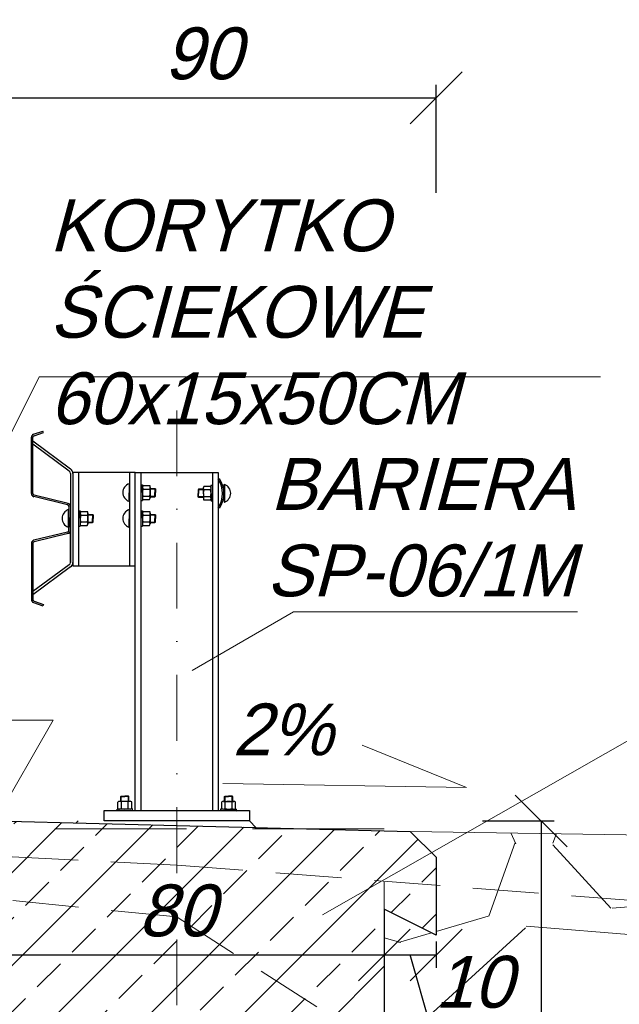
# Model space of a CAD drawing. Header units: millimetres. Extents: x -8866 to 77461, y -114325 to -28406.
# Tile 33 of 37: x 34979 to 35095, y -59873 to -59683. Entities that reach past the tile are written whole.
import ezdxf

# ---------------------------------------------------------------- set-up
doc = ezdxf.new("R2010")
doc.units = ezdxf.units.MM
doc.linetypes.add('DASHDOT', pattern=[25.4, 12.7, -6.35, 0, -6.35])
doc.linetypes.add('DASHED', pattern=[19.05, 12.7, -6.35])
for name, color, linetype, lineweight in [('2', 5, 'Continuous', 35), ('5', 3, 'Continuous', 13), ('6', 2, 'Continuous', 25), ('7', 4, 'DASHDOT', 13), ('8', 1, 'Continuous', 13)]:
    doc.layers.add(name, color=color, linetype=linetype, lineweight=lineweight)
doc.styles.get("Standard").update_dxf_attribs({"font": 'IC-isocp.shx', "oblique": 15})
doc.dimstyles.new('ISO-25', dxfattribs={"dimscale": 2, "dimtxt": 2.5, "dimasz": 2.5, "dimexe": 1.25, "dimexo": 0.625, "dimtad": 1, "dimtxsty": 'Standard', "dimblk": 'OBLIQUE', "dimcen": 2.5, "dimadec": 0, "dimazin": 0, "dimtfac": 1, "dimtmove": 0, "dimatfit": 3, "dimldrblk": 'OBLIQUE', "dimfxl": 1, "dimarcsym": 0})

# ---------------------------------------------------------------- blocks, each defined once
blk = doc.blocks.new('_Oblique')
at = {"color": 0, "linetype": 'ByBlock', "lineweight": -2}
blk.add_line((-0.5, -0.5), (0.5, 0.5), dxfattribs=at)
blk = doc.blocks.new('*D2687')
at = {"layer": '5', "color": 0, "lineweight": -2}
for p, q in [((34969.64, -59860.42), (34969.64, -59865.71)), ((34969.64, -59863.21), (35049.64, -59863.21)), ((35049.64, -59864.46), (35049.64, -59865.71))]:
    blk.add_line(p, q, dxfattribs=at)
at = {"layer": 'Defpoints', "color": 0}
for p in [(34969.64, -59859.17), (35049.64, -59863.21), (35049.64, -59863.21)]:
    blk.add_point(p, dxfattribs=at)
at = {"layer": '5', "color": 0, "lineweight": -2, "xscale": 10, "yscale": 10, "zscale": 10, "rotation": 180}
blk.add_blockref('_Oblique', (34969.64, -59863.21), dxfattribs=at)
at = {"layer": '5', "color": 0, "lineweight": -2, "xscale": 10, "yscale": 10, "zscale": 10}
blk.add_blockref('_Oblique', (35049.64, -59863.21), dxfattribs=at)
at = {"layer": '5', "color": 0, "insert": (35009.64, -59854.7), "char_height": 10, "attachment_point": 5}
blk.add_mtext('80', dxfattribs=at)
blk = doc.blocks.new('*D2688')
at = {"layer": '5', "color": 0, "lineweight": -2}
for p, q in [((35059.64, -59860.63), (35059.64, -59865.71)), ((35049.64, -59863.21), (35059.64, -59863.21)), ((35049.64, -59864.46), (35049.64, -59865.71)), ((35058.54, -59876.97), (35054.64, -59863.21)), ((35075.17, -59876.97), (35058.54, -59876.97))]:
    blk.add_line(p, q, dxfattribs=at)
at = {"layer": 'Defpoints', "color": 0}
for p in [(35059.64, -59859.38), (35049.64, -59863.21), (35059.64, -59863.21)]:
    blk.add_point(p, dxfattribs=at)
at = {"layer": '5', "color": 0, "lineweight": -2, "xscale": 10, "yscale": 10, "zscale": 10, "rotation": 180}
blk.add_blockref('_Oblique', (35049.64, -59863.21), dxfattribs=at)
at = {"layer": '5', "color": 0, "lineweight": -2, "xscale": 10, "yscale": 10, "zscale": 10}
blk.add_blockref('_Oblique', (35059.64, -59863.21), dxfattribs=at)
at = {"layer": '5', "color": 0, "insert": (35066.85, -59868.46), "char_height": 10, "attachment_point": 5}
blk.add_mtext('10', dxfattribs=at)
blk = doc.blocks.new('*D2689')
at = {"layer": '5', "color": 0, "lineweight": -2}
for p, q in [((35068.59, -59837.38), (35082.35, -59837.38)), ((35079.85, -59837.38), (35079.85, -59987.38)), ((35065.99, -59987.38), (35082.35, -59987.38))]:
    blk.add_line(p, q, dxfattribs=at)
at = {"layer": 'Defpoints', "color": 0}
for p in [(35067.34, -59837.38), (35064.74, -59987.38), (35079.85, -59987.38)]:
    blk.add_point(p, dxfattribs=at)
at = {"layer": '5', "color": 0, "lineweight": -2, "xscale": 10, "yscale": 10, "zscale": 10}
for p, rotation in [((35079.85, -59837.38), 90), ((35079.85, -59987.38), 270)]:
    blk.add_blockref('_Oblique', p, dxfattribs=dict(at, rotation=rotation))
at = {"layer": '5', "color": 0, "insert": (35071.35, -59926.21), "char_height": 10, "attachment_point": 5, "rotation": 90}
blk.add_mtext('150', dxfattribs=at)
blk = doc.blocks.new('sp')
at = {"layer": '6'}
for p, q in [((-13726.68, -38951.02), (-13726.68, -38940.14)), ((-13726.38, -38951.02), (-13726.38, -38940.14)), ((-13726.27, -38939.58), (-13724.48, -38938.95)), ((-13726.18, -38939.86), (-13724.38, -38939.23)), ((-13724.38, -38939.23), (-13724.48, -38938.95)), ((-13719.17, -38946.27), (-13726.38, -38940.91)), ((-13719.42, -38946.7), (-13726.38, -38941.49)), ((-13719.18, -38947.12), (-13719.18, -38964.29)), ((-13719.18, -38947.32), (-13719.18, -38956)), ((-13718.68, -38946.81), (-13718.68, -38964.81)), ((-13717.58, -38946.95), (-13717.58, -38964.95)), ((-13707.78, -38946.95), (-13707.78, -38964.95)), ((-13706.68, -38946.95), (-13690.68, -38946.95)), ((-13690.38, -38948.21), (-13690.68, -38948.21)), ((-13707.87, -38949.11), (-13707.88, -38952.5)), ((-13707.77, -38949.11), (-13707.87, -38949.11)), ((-13707.77, -38949.11), (-13707.78, -38952.5)), ((-13705.56, -38949.31), (-13705.6, -38952.31)), ((-13705.56, -38949.31), (-13705.26, -38949.31)), ((-13705.27, -38950.01), (-13705.29, -38951.61)), ((-13705.26, -38949.31), (-13705.27, -38950.01)), ((-13705.27, -38950.14), (-13703.89, -38950.14)), ((-13705.16, -38949.47), (-13703.88, -38949.47)), ((-13703.79, -38950.03), (-13703.81, -38951.63)), ((-13703.79, -38949.81), (-13703.79, -38950.03)), ((-13703.79, -38950.01), (-13702.88, -38950.01)), ((-13703.79, -38950.11), (-13702.78, -38950.11)), ((-13702.88, -38950.01), (-13702.88, -38950.81)), ((-13702.88, -38950.01), (-13702.78, -38950.11)), ((-13702.78, -38950.11), (-13702.78, -38950.81)), ((-13694.48, -38950.16), (-13694.58, -38950.26)), ((-13693.57, -38950.16), (-13694.48, -38950.16)), ((-13694.48, -38950.16), (-13694.48, -38950.96)), ((-13693.57, -38949.96), (-13693.57, -38950.18)), ((-13693.57, -38950.18), (-13693.55, -38951.78)), ((-13692.19, -38949.62), (-13693.47, -38949.62)), ((-13691.79, -38949.46), (-13692.09, -38949.46)), ((-13692.09, -38949.46), (-13692.09, -38950.16)), ((-13692.09, -38950.16), (-13692.07, -38951.76)), ((-13691.79, -38949.46), (-13691.76, -38952.46)), ((-13689.58, -38949.25), (-13689.48, -38949.25)), ((-13689.58, -38949.25), (-13689.57, -38952.65)), ((-13689.48, -38949.25), (-13689.47, -38952.65)), ((-13719.71, -38953.19), (-13726.22, -38951.6)), ((-13719.63, -38952.89), (-13726.15, -38951.31)), ((-13705.29, -38951.61), (-13705.3, -38952.31)), ((-13705.29, -38951.48), (-13703.91, -38951.48)), ((-13703.81, -38951.51), (-13702.78, -38951.51)), ((-13703.81, -38951.61), (-13702.88, -38951.61)), ((-13703.81, -38951.63), (-13703.81, -38951.82)), ((-13702.88, -38951.61), (-13702.88, -38950.81)), ((-13702.88, -38951.61), (-13702.78, -38951.51)), ((-13702.78, -38951.51), (-13702.78, -38950.81)), ((-13694.58, -38950.26), (-13694.58, -38950.96)), ((-13693.57, -38950.26), (-13694.58, -38950.26)), ((-13694.57, -38951.66), (-13694.58, -38950.96)), ((-13693.55, -38951.66), (-13694.57, -38951.66)), ((-13694.47, -38951.76), (-13694.57, -38951.66)), ((-13694.47, -38951.76), (-13694.48, -38950.96)), ((-13693.55, -38951.76), (-13694.47, -38951.76)), ((-13693.55, -38951.78), (-13693.54, -38951.97)), ((-13692.09, -38950.29), (-13693.46, -38950.29)), ((-13692.06, -38951.63), (-13693.45, -38951.63)), ((-13692.07, -38951.76), (-13692.06, -38952.46)), ((-13719.48, -38953.48), (-13719.48, -38955.81)), ((-13719.18, -38953.48), (-13719.18, -38955.81)), ((-13707.78, -38952.5), (-13707.88, -38952.5)), ((-13705.6, -38952.31), (-13705.3, -38952.31)), ((-13705.2, -38952.15), (-13703.92, -38952.15)), ((-13692.16, -38952.3), (-13693.44, -38952.3)), ((-13691.76, -38952.46), (-13692.06, -38952.46)), ((-13690.38, -38953.77), (-13690.68, -38953.77)), ((-13689.57, -38952.65), (-13689.47, -38952.65)), ((-13719.57, -38954.11), (-13719.58, -38957.5)), ((-13719.47, -38954.11), (-13719.57, -38954.11)), ((-13719.47, -38954.11), (-13719.48, -38957.5)), ((-13719.48, -38958.13), (-13719.48, -38955.81)), ((-13719.18, -38964.29), (-13719.18, -38955.61)), ((-13719.18, -38958.13), (-13719.18, -38955.81)), ((-13717.56, -38954.31), (-13717.6, -38957.31)), ((-13717.56, -38954.31), (-13717.26, -38954.31)), ((-13717.27, -38955.01), (-13717.29, -38956.61)), ((-13717.26, -38954.31), (-13717.27, -38955.01)), ((-13717.26, -38955.14), (-13715.89, -38955.14)), ((-13717.16, -38954.47), (-13715.88, -38954.47)), ((-13715.79, -38955.03), (-13715.81, -38956.63)), ((-13715.79, -38954.8), (-13715.79, -38955.03)), ((-13715.79, -38955.01), (-13714.88, -38955.01)), ((-13715.79, -38955.11), (-13714.78, -38955.11)), ((-13714.88, -38955.01), (-13714.88, -38955.81)), ((-13714.88, -38955.01), (-13714.78, -38955.11)), ((-13714.88, -38956.61), (-13714.88, -38955.81)), ((-13714.78, -38955.11), (-13714.78, -38955.81)), ((-13714.78, -38956.51), (-13714.78, -38955.81)), ((-13707.87, -38954.11), (-13707.88, -38957.5)), ((-13707.77, -38954.11), (-13707.87, -38954.11)), ((-13707.77, -38954.11), (-13707.78, -38957.5)), ((-13705.56, -38954.31), (-13705.6, -38957.31)), ((-13705.56, -38954.31), (-13705.26, -38954.31)), ((-13705.27, -38955.01), (-13705.29, -38956.61)), ((-13705.26, -38954.31), (-13705.27, -38955.01)), ((-13705.27, -38955.14), (-13703.89, -38955.14)), ((-13705.16, -38954.47), (-13703.88, -38954.47)), ((-13703.79, -38955.03), (-13703.81, -38956.63)), ((-13703.79, -38954.81), (-13703.79, -38955.03)), ((-13703.79, -38955.01), (-13702.88, -38955.01)), ((-13703.79, -38955.11), (-13702.78, -38955.11)), ((-13702.88, -38955.01), (-13702.88, -38955.81)), ((-13702.88, -38955.01), (-13702.78, -38955.11)), ((-13702.88, -38956.61), (-13702.88, -38955.81)), ((-13702.78, -38955.11), (-13702.78, -38955.81)), ((-13702.78, -38956.51), (-13702.78, -38955.81)), ((-13719.48, -38957.5), (-13719.58, -38957.5)), ((-13717.6, -38957.31), (-13717.3, -38957.31)), ((-13717.29, -38956.61), (-13717.3, -38957.31)), ((-13717.29, -38956.48), (-13715.91, -38956.48)), ((-13717.19, -38957.15), (-13715.92, -38957.15)), ((-13715.81, -38956.51), (-13714.78, -38956.51)), ((-13715.81, -38956.61), (-13714.88, -38956.61)), ((-13715.81, -38956.63), (-13715.81, -38956.81)), ((-13714.88, -38956.61), (-13714.78, -38956.51)), ((-13707.78, -38957.5), (-13707.88, -38957.5)), ((-13705.6, -38957.31), (-13705.3, -38957.31)), ((-13705.29, -38956.61), (-13705.3, -38957.31)), ((-13705.29, -38956.48), (-13703.91, -38956.48)), ((-13705.2, -38957.15), (-13703.92, -38957.15)), ((-13703.81, -38956.51), (-13702.78, -38956.51)), ((-13703.81, -38956.61), (-13702.88, -38956.61)), ((-13703.81, -38956.63), (-13703.81, -38956.82)), ((-13702.88, -38956.61), (-13702.78, -38956.51)), ((-13719.71, -38958.43), (-13726.22, -38960.01)), ((-13719.63, -38958.72), (-13726.15, -38960.3)), ((-13726.68, -38960.59), (-13726.68, -38971.46)), ((-13726.38, -38960.59), (-13726.38, -38971.46)), ((-13719.42, -38964.72), (-13726.38, -38969.92)), ((-13719.17, -38965.15), (-13726.38, -38970.5)), ((-13726.27, -38972.03), (-13724.48, -38972.66)), ((-13726.18, -38971.75), (-13724.38, -38972.38)), ((-13724.38, -38972.38), (-13724.48, -38972.66))]:
    blk.add_line(p, q, dxfattribs=at)
blk.add_lwpolyline([(-13706.68, -38946.95), (-13718.68, -38946.95), (-13718.68, -38964.95), (-13706.68, -38964.95)], close=True, dxfattribs=at)
for centre, radius, start, end in [((-13726.08, -38940.14), 0.6, 109.29, 180), ((-13726.08, -38940.14), 0.3, 109.29, 180), ((-13719.68, -38947.12), 1, 0, 59.3003), ((-13719.68, -38947.12), 0.5, 0, 59.3003), ((-13695.12, -38950.99), 5.24, 327.9756, 32.0244), ((-13694.82, -38950.99), 5.24, 327.9756, 32.0244), ((-13707.28, -38950.8), 1.8, 109.3613, 250.4178), ((-13704.71, -38949.81), 0.566, 143.043, 215.5924), ((-13702.98, -38950.84), 2.3, 162.3469, 196.2886), ((-13706.1, -38950.79), 2.3, 342.3469, 16.2886), ((-13704.4, -38949.8), 0.612, 326.0892, 32.5462), ((-13692.96, -38949.95), 0.612, 147.4538, 213.9108), ((-13692.64, -38949.96), 0.566, 324.4076, 36.957), ((-13690.08, -38950.95), 1.8, 289.5822, 70.6387), ((-13726.08, -38951.02), 0.6, 180, 256.3388), ((-13726.08, -38951.02), 0.3, 180, 256.3388), ((-13704.68, -38951.82), 0.612, 146.0892, 212.5462), ((-13704.41, -38951.81), 0.6, 324.7688, 32.8754), ((-13691.26, -38950.93), 2.3, 163.7114, 197.6531), ((-13692.94, -38951.96), 0.6, 147.1246, 215.2312), ((-13694.37, -38950.98), 2.3, 343.7114, 17.6531), ((-13692.68, -38951.97), 0.612, 327.4538, 33.9108), ((-13719.78, -38953.48), 0.3, 0, 76.3388), ((-13719.78, -38953.48), 0.6, 0, 76.3388), ((-13718.98, -38955.8), 1.8, 109.3613, 250.4178), ((-13716.71, -38954.81), 0.566, 143.043, 215.5924), ((-13714.98, -38955.83), 2.3, 162.3469, 196.2886), ((-13718.09, -38955.78), 2.3, 342.3469, 16.2886), ((-13716.4, -38954.8), 0.612, 326.0892, 32.5462), ((-13707.28, -38955.8), 1.8, 109.3613, 250.4178), ((-13704.71, -38954.81), 0.566, 143.043, 215.5924), ((-13702.98, -38955.84), 2.3, 162.3469, 196.2886), ((-13706.1, -38955.79), 2.3, 342.3469, 16.2886), ((-13704.4, -38954.8), 0.612, 326.0892, 32.5462), ((-13716.68, -38956.82), 0.612, 146.0892, 212.5462), ((-13716.41, -38956.8), 0.6, 324.7688, 32.8754), ((-13704.68, -38956.82), 0.612, 146.0892, 212.5462), ((-13704.41, -38956.81), 0.6, 324.7688, 32.8754), ((-13719.78, -38958.13), 0.3, 283.6612, 0), ((-13719.78, -38958.13), 0.6, 283.6612, 0), ((-13726.08, -38960.59), 0.6, 103.6612, 180), ((-13726.08, -38960.59), 0.3, 103.6612, 180), ((-13719.68, -38964.29), 0.5, 300.6997, 0), ((-13719.68, -38964.29), 1, 300.6997, 0), ((-13726.08, -38971.46), 0.6, 180, 250.71), ((-13726.08, -38971.46), 0.3, 180, 250.71)]:
    blk.add_arc(centre, radius, start, end, dxfattribs=at)
blk = doc.blocks.new('*D2704')
at = {"layer": '5', "color": 0, "lineweight": -2}
for p, q in [((34969.64, -59717.91), (34969.64, -59695.42)), ((35059.64, -59716.27), (35059.64, -59695.42)), ((34969.64, -59697.92), (35059.64, -59697.92))]:
    blk.add_line(p, q, dxfattribs=at)
at = {"layer": 'Defpoints', "color": 0}
for p in [(35059.64, -59697.92), (35059.64, -59717.52), (34969.64, -59719.16)]:
    blk.add_point(p, dxfattribs=at)
at = {"layer": '5', "color": 0, "lineweight": -2, "xscale": 10, "yscale": 10, "zscale": 10, "rotation": 180}
blk.add_blockref('_Oblique', (34969.64, -59697.92), dxfattribs=at)
at = {"layer": '5', "color": 0, "lineweight": -2, "xscale": 10, "yscale": 10, "zscale": 10}
blk.add_blockref('_Oblique', (35059.64, -59697.92), dxfattribs=at)
at = {"layer": '5', "color": 0, "insert": (35014.64, -59689.42), "char_height": 10, "attachment_point": 5}
blk.add_mtext('90', dxfattribs=at)
blk = doc.blocks.new('s2')
at = {"layer": '5', "linetype": 'DASHED', "ltscale": 2}
blk.add_lwpolyline([(37839.63, -59676.74), (37759.63, -59676.74), (37759.63, -59826.74), (37839.63, -59826.74)], close=True, dxfattribs=at)

msp = doc.modelspace()

# ---------------------------------------------------------------- hatches: boundary and pattern name
at = {"layer": '8'}
h = msp.add_hatch(dxfattribs=at)
h.set_pattern_fill('ANSI33', color=256, scale=2, style=0)
h.set_pattern_definition([(45, (17951.688, -7204.683), (-8.980256, 8.980256), []), (45, (17960.668, -7204.683), (-8.980256, 8.980256), [6.35, -3.175])])
h.paths.add_polyline_path([(35018.729, -60018.356), (35018.729, -60031.868), (35036.208, -60031.868), (35036.208, -60018.356)], flags=24)
h.paths.add_polyline_path([(35009.638, -59922.937), (35009.638, -59838.256), (34990.248, -59837.771), (34974.638, -59837.381), (34969.638, -59838.881), (34969.638, -59872.381), (34969.638, -59946.031)])
h.paths.add_polyline_path([(34978.729, -60018.356), (34978.729, -60031.868), (34996.208, -60031.868), (34996.208, -60018.356)], flags=24)
h.paths.add_polyline_path([(35049.638, -59899.843), (35049.638, -59854.381), (35059.638, -59859.381), (35059.638, -59844.381), (35054.638, -59839.381), (35009.638, -59838.256), (35009.638, -59922.937)])
h.paths.add_polyline_path([(35056.774, -59837.107), (35056.774, -59850.619), (35069.913, -59850.619), (35069.913, -59837.107)], flags=24)
h.paths.add_polyline_path([(34999.264, -59848.445), (34999.264, -59861.957), (35015.814, -59861.957), (35015.814, -59848.445)], flags=24)
h.paths.add_polyline_path([(34999.264, -59848.445), (34999.264, -59861.957), (35015.814, -59861.957), (35015.814, -59848.445)], flags=24)
h.paths.add_polyline_path([(35009.638, -59987.381), (35009.638, -59931.597), (35049.638, -59908.503), (35049.638, -59987.381)])
h.paths.add_polyline_path([(34969.638, -59987.381), (34969.638, -59954.691), (35009.638, -59931.597), (35009.638, -59987.381)])
h = msp.add_hatch(dxfattribs=at)
h.set_pattern_fill('GRAVL1', color=256, scale=4, style=0)
h.set_pattern_definition([(228.0128, (73.152, 101.6), (-812.7998204, -914.4001363), [13.66886, -1353.21934]), (184.9697, (64.008, 91.44), (1219.20010683, 101.5991168), [23.45619, -2322.16198]), (132.5104, (40.64, 89.408), (1015.999057, -1117.60088127), [16.53926, -1637.38885]), (267.2737, (1.016, 64.008), (101.5995954, 2032.00002997), [21.36018, -2114.65749]), (292.8337, (0, 42.672), (-508.0010064, 1219.19963544), [20.94535, -2073.5923]), (357.2737, (8.128, 23.368), (-2032.00002997, 101.5995954), [21.36018, -2114.65749]), (37.6942, (29.464, 22.352), (-1320.80074631, -1015.99902516), [28.24775, -2796.52466]), (72.2553, (51.816, 39.624), (711.2010935, 2235.1996171), [26.66878, -2640.21021]), (121.4296, (59.944, 65.024), (-812.8008366, 1320.7994957), [21.43252, -2121.82182]), (175.2364, (48.768, 83.312), (1117.6000961, -101.5991397), [24.46853, -1198.95752]), (222.3974, (24.384, 85.344), (-1219.20074687, -1117.59919553), [31.64312, -3132.6709]), (138.8141, (101.6, 62.992), (-711.2002994, 609.599727), [10.80018, -1069.22255]), (171.4692, (93.472, 70.104), (1320.79982574, -203.20080366), [20.54728, -2034.18552]), (225, (73.15, 73.15), (-1e-14, -101.60003), [14.36837, -129.31567]), (203.1986, (66.04, 85.344), (507.9999726, 203.2001346), [7.73765, -766.02488]), (291.8014, (58.928, 82.296), (-101.599991, 304.8000277), [10.94262, -536.19014]), (30.9638, (62.992, 72.136), (304.799799, 203.2002523), [17.77279, -574.65194]), (161.5651, (78.232, 81.28), (203.200044, -101.599838), [12.85149, -308.43596]), (16.3895, (0, 82.296), (1016.00022336, 304.7992593), [18.00352, -1782.35305]), (70.3462, (17.272, 87.376), (-406.3995171, -1117.600217), [15.10396, -1495.28865]), (293.1986, (78.232, 101.6), (-203.2001346, 507.9999726), [15.4752, -758.28733]), (343.6105, (84.328, 87.376), (-1016.00022336, 304.7992593), [18.00352, -1782.35305]), (339.444, (0, 19.304), (-508.0001874, 203.1995932), [17.36141, -850.7094]), (294.7751, (16.256, 13.208), (-507.9992064, 1117.60034766), [14.54688, -1440.14373]), (66.8014, (79.248, 0), (203.2001346, 507.9999726), [15.4752, -758.28733]), (17.354, (85.344, 14.224), (-1320.80020514, -406.39944143), [17.03131, -1686.09508]), (69.444, (29.464, 0), (-203.1995932, -508.0001874), [8.6807, -859.3901]), (101.3099, (73.152, 0), (-101.5997594, 406.4000764), [5.18058, -512.87975]), (165.9638, (72.136, 5.08), (304.8000555, -101.599803), [20.94535, -397.96212]), (186.009, (51.816, 10.16), (1015.9999747, 101.59993066), [19.41068, -1921.65458]), (303.6901, (62.992, 62.992), (-101.600136, 203.199955), [14.65296, -351.67103]), (353.1572, (71.12, 50.8), (1727.19993553, -203.2008126), [25.58227, -2532.6404]), (60.9454, (96.52, 47.752), (-406.4000028, -711.2000391), [10.46033, -1035.57568]), (90, (101.6, 56.9), (-101.6, 101.6), [6.096, -95.504]), (120.2564, (49.784, 13.208), (406.3994805, -711.2002495), [14.11468, -1397.35763]), (48.0128, (42.672, 25.4), (812.7998204, 914.4001363), [27.33772, -1339.55048]), (0, (60.96, 45.72), (101.6, 101.6), [26.416, -75.184]), (325.3048, (87.376, 45.72), (-1015.9994167, 711.20087473), [16.06438, -1590.37264]), (254.0546, (100.584, 36.576), (-101.5999888, -406.400013), [14.79316, -724.86601]), (207.646, (96.52, 22.352), (-1930.399574, -1016.00078366), [24.0858, -2384.49856]), (175.4261, (75.184, 11.176), (-1320.80005672, 101.5994718), [25.48118, -2522.63392])])
h.paths.add_polyline_path([(35249.638, -59987.381), (35249.638, -59971.727), (35249.638, -59966.381), (35250.638, -59966.381), (35250.638, -59961.102), (35265.655, -59950.587), (35265.654, -59950.586), (35266.473, -59950.012), (35260.739, -59941.82), (35262.376, -59940.673), (35260.225, -59937.602), (35260.54, -59937.381), (35485.089, -59947.381), (35485.089, -59958.131), (35485.087, -59958.131), (35485.087, -59978.131), (35525.087, -59978.131), (35525.087, -59958.131), (35525.089, -59958.131), (35525.089, -59947.381), (35549.638, -59948.474), (35646.262, -59952.777), (35697.522, -59964.977), (35749.638, -59977.381), (35749.638, -60007.381), (35299.638, -59987.381)])
h.paths.add_polyline_path([(35408.234, -59978.571), (35421.746, -59978.571), (35421.746, -59961.556), (35408.234, -59961.556)], flags=24)
h.paths.add_polyline_path([(35272.368, -59941.87), (35272.368, -59980.37), (35367.694, -59980.37), (35367.694, -59941.87)], flags=24)
h.paths.add_polyline_path([(35262.088, -59934.161), (35271.918, -59927.278), (35269.014, -59923.131), (35281.558, -59923.131), (35281.558, -59905.035), (35291.812, -59892.624), (35349.638, -59893.996), (35349.638, -59893.928), (35404.21, -59895.168), (35549.638, -59929.78), (35549.638, -59930.455), (35525.089, -59938.363), (35525.089, -59928.131), (35485.089, -59928.131), (35485.089, -59947.381), (35260.54, -59937.381), (35263.092, -59935.594)])
h.paths.add_polyline_path([(35408.234, -59929.828), (35421.746, -59929.828), (35421.746, -59912.812), (35408.234, -59912.812)], flags=24)
h.paths.add_polyline_path([(35314.497, -59894.889), (35314.497, -59908.401), (35331.512, -59908.401), (35331.512, -59894.889)], flags=24)
h.paths.add_polyline_path([(35049.638, -59881.595), (35049.638, -59854.381), (35059.638, -59859.381), (35059.638, -59849.774), (35288.301, -59867.582), (35338.45, -59879.517), (35302.64, -59879.517), (35281.561, -59884.797), (35281.561, -59873.131), (35241.561, -59873.131), (35241.561, -59892.381), (35073.484, -59887.381), (35072.544, -59885.753), (35069.724, -59887.381), (35058.638, -59887.381)])
h.paths.add_polyline_path([(35056.774, -59862.204), (35056.774, -59875.716), (35069.913, -59875.716), (35069.913, -59862.204)], flags=24)
h.paths.add_polyline_path([(35049.193, -59848.961), (35065.673, -59839.553), (35349.638, -59843.996), (35349.638, -59879.517), (35338.45, -59879.517), (35288.301, -59867.582), (35059.638, -59849.774)])
h.paths.add_polyline_path([(35136.416, -59937.381), (35072.4, -59896.228), (35077.044, -59893.547), (35074.692, -59889.474), (35077.987, -59887.515), (35241.561, -59892.381), (35241.558, -59903.131), (35241.558, -59918.625), (35216.178, -59936.381), (35210.638, -59936.381), (35210.638, -59937.381)])
h.paths.add_polyline_path([(35135.997, -59894.889), (35135.997, -59908.401), (35160.012, -59908.401), (35160.012, -59894.889)], flags=24)
h.paths.add_polyline_path([(35549.638, -59929.78), (35549.638, -59898.474), (35404.21, -59895.168)])
h.paths.add_polyline_path([(35049.638, -59937.381), (35049.638, -59927.267), (35069.638, -59915.72), (35064.638, -59907.06), (35066.37, -59906.06), (35064.495, -59902.812), (35067.526, -59901.062), (35066.651, -59899.547), (35072.4, -59896.228), (35136.416, -59937.381)])
h.paths.add_polyline_path([(35697.522, -59964.977), (35706.542, -59955.461), (35749.638, -59957.381), (35749.638, -59977.381)])
h.paths.add_polyline_path([(35697.522, -59964.977), (35706.542, -59955.461), (35646.262, -59952.777)])
h.paths.add_polyline_path([(35525.089, -59947.381), (35549.638, -59948.474), (35549.638, -59930.455), (35525.089, -59938.363)])
h.paths.add_polyline_path([(35296.107, -59844.07), (35296.107, -59882.57), (35403.402, -59882.57), (35403.402, -59844.07)], flags=24)
h.paths.add_polyline_path([(35088.996, -59838.043), (35088.996, -59879.918), (35220.684, -59879.918), (35220.684, -59838.043)], flags=24)
h.paths.add_polyline_path([(35296.107, -59844.07), (35296.107, -59882.57), (35403.402, -59882.57), (35403.402, -59844.07)], flags=24)
h.paths.add_polyline_path([(35088.996, -59838.043), (35088.996, -59879.918), (35220.684, -59879.918), (35220.684, -59838.043)], flags=24)
h.paths.add_polyline_path([(35065.091, -59939.784), (35078.603, -59939.784), (35078.603, -59919.645), (35065.091, -59919.645)], flags=24)
h = msp.add_hatch(dxfattribs=at)
h.set_pattern_fill('GRAVL1', color=256, scale=0.3, style=0)
h.set_pattern_definition([(228.0128, (5.4864, 7.62), (-60.959986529, -68.580010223), [1.0251643, -101.4914506]), (184.9697, (4.8006, 6.858), (91.4400080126, 7.6199337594), [1.7592142, -174.1621485]), (132.5104, (3.048, 6.7056), (76.1999292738, -83.820066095), [1.2404446, -122.8041638]), (267.2737, (0.0762, 4.8006), (7.619969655, 152.4000022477), [1.6020136, -158.599312]), (292.8337, (0, 3.2004), (-38.1000754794, 91.4399726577), [1.5709011, -155.5194223]), (357.2737, (0.6096, 1.7526), (-152.4000022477, 7.619969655), [1.6020136, -158.599312]), (37.6942, (2.2098, 1.6764), (-99.0600559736, -76.1999268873), [2.118581, -209.7393494]), (72.2553, (3.8862, 2.9718), (53.3400820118, 167.639971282), [2.0001586, -198.015766]), (121.4296, (4.4958, 4.8768), (-60.9600627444, 99.059962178), [1.607439, -159.1366363]), (175.2364, (3.6576, 6.2484), (83.820007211, -7.619935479), [1.8351398, -89.9218141]), (222.3974, (1.8288, 6.4008), (-91.4400560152, -83.81993966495), [2.3732338, -234.9503175]), (138.8141, (7.62, 4.7244), (-53.340022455, 45.719979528), [0.8100136, -80.1916913]), (171.4692, (7.0104, 5.2578), (99.0599869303, -15.2400602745), [1.5410459, -152.5639138]), (225, (5.4864, 5.4864), (-1e-15, -7.62000236), [1.077628, -9.698675]), (203.1986, (4.953, 6.4008), (38.099997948, 15.240010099), [0.580324, -57.4518663]), (291.8014, (4.4196, 6.1722), (-7.619999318, 22.86000208), [0.8206969, -40.2142604]), (30.9638, (4.7244, 5.4102), (22.85998493, 15.240018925), [1.332959, -43.0988953]), (161.5651, (5.8674, 6.096), (15.24000331, -7.61998783), [0.9638614, -23.1326969]), (16.3895, (0, 6.1722), (76.200016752, 22.8599444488), [1.350264, -133.6764789]), (70.3462, (1.2954, 6.5532), (-30.479963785, -83.8200162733), [1.1327968, -112.146649]), (293.1986, (5.8674, 7.62), (-15.240010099, 38.099997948), [1.1606403, -56.87155]), (343.6105, (6.3246, 6.5532), (-76.200016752, 22.8599444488), [1.350264, -133.6764789]), (339.444, (0, 1.4478), (-38.100014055, 15.239969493), [1.3021056, -63.8032049]), (294.7751, (1.2192, 0.9906), (-38.099940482, 83.8200260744), [1.0910164, -108.0107797]), (66.8014, (5.9436, 0), (15.240010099, 38.099997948), [1.1606403, -56.87155]), (17.354, (6.4008, 1.0668), (-99.0600153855, -30.4799581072), [1.2773482, -126.4571309]), (69.444, (2.2098, 0), (-15.239969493, -38.100014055), [0.6510528, -64.4542577]), (101.3099, (5.4864, 0), (-7.619981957, 30.480005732), [0.3885438, -38.465981]), (165.9638, (5.4102, 0.381), (22.86000416, -7.619985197), [1.5709011, -29.847159]), (186.009, (3.8862, 0.762), (76.199998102, 7.6199947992), [1.455801, -144.1240933]), (303.6901, (4.7244, 4.7244), (-7.62001017, 15.23999663), [1.0989716, -26.375327]), (353.1572, (5.334, 3.81), (129.539995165, -15.2400609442), [1.9186703, -189.9480301]), (60.9454, (7.239, 3.5814), (-30.480000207, -53.3400029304), [0.7845247, -77.6681759]), (90, (7.62, 4.267), (-7.62, 7.62), [0.4572, -7.1628]), (120.2564, (3.7338, 0.9906), (30.4799610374, -53.3400187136), [1.0586009, -104.8018224]), (48.0128, (3.2004, 1.905), (60.959986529, 68.580010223), [2.0503286, -100.4662862]), (0, (4.572, 3.429), (7.62, 7.62), [1.9812, -5.6388]), (325.3048, (6.5532, 3.429), (-76.1999562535, 53.340065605), [1.2048287, -119.2779479]), (254.0546, (7.5438, 2.7432), (-7.619999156, -30.480000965), [1.1094872, -54.364951]), (207.646, (7.239, 1.6764), (-144.7799680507, -76.2000587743), [1.8064353, -178.8373919]), (175.4261, (5.6388, 0.8382), (-99.0600042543, 7.6199603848), [1.9110884, -189.1975439])])
h.paths.add_polyline_path([(34509.638, -59901.982), (34849.638, -59895.067), (34849.638, -59875.067), (34834.638, -59875.372), (34834.638, -59858.381), (34859.638, -59857.881), (34875.629, -59859.16), (34875.629, -59939.23), (34509.638, -59931.57)])
h.paths.add_polyline_path([(34969.638, -59948.738), (34969.638, -59872.381), (34969.638, -59863.881), (34909.638, -59863.881), (34909.638, -59861.881), (34875.629, -59859.16), (34875.629, -59939.23), (34929.699, -59940.362), (34929.676, -59971.799)])
h.paths.add_polyline_path([(34351.959, -59928.269), (34509.638, -59931.57), (34509.638, -59901.982), (34325.455, -59905.728, 0.0035026)])
h.paths.add_polyline_path([(34511.419, -59924.056), (34521.96, -59923.884), (34521.744, -59909.974), (34511.457, -59910.003)], flags=16)
h.paths.add_polyline_path([(35113.469, -60028.208), (35171.743, -59987.381), (35049.638, -59987.381), (35039.638, -59987.381), (35039.638, -60027.168), (35039.638, -60027.251)])
h.paths.add_polyline_path([(35065.091, -60018.43), (35078.603, -60018.43), (35078.603, -60000.951), (35065.091, -60000.951)], flags=16)
h.paths.add_polyline_path([(35199.638, -60029.325), (35199.638, -59987.381), (35184.812, -59987.381), (35126.302, -60028.374)])
h.paths.add_polyline_path([(34204.638, -59925.186), (34310.51, -59927.402), (34310.51, -59906.032), (34204.638, -59908.186)])
h.paths.add_polyline_path([(35039.638, -60027.251), (35039.638, -60027.168), (35039.638, -59987.381), (35009.638, -59987.381), (35009.638, -60026.862)])
h.paths.add_polyline_path([(35009.638, -60026.862), (35009.638, -59987.381), (34979.638, -59987.381), (34979.638, -60025.89), (34979.638, -60026.473)])
h.paths.add_polyline_path([(34310.51, -59906.032), (34325.455, -59905.728, 0.0035026), (34351.959, -59928.269), (34310.51, -59927.402)])
h.paths.add_polyline_path([(34888.477, -59868.96), (34901.989, -59868.96), (34901.989, -59855.82), (34888.477, -59855.82)])
h.paths.add_polyline_path([(34938.729, -59968.356), (34938.729, -59981.868), (34956.208, -59981.868), (34956.208, -59968.356)])

# ---------------------------------------------------------------- linework, layer by layer
msp.add_lwpolyline([(35049.638, -59987.381), (34969.638, -59987.381), (34969.638, -59872.381), (34969.638, -59838.881), (34974.638, -59837.381), (35054.638, -59839.381), (35059.638, -59844.381), (35059.638, -59859.381), (35049.638, -59854.381), (35049.638, -59987.381)])
at = {"layer": '2', "linetype": 'DASHED', "ltscale": 5}
msp.add_arc((35947.572, -58025.285), 2483.411, 227.18109, 287.870269, dxfattribs=at)
at = {"layer": '5'}
for p, q in [((34983.139, -59751.74), (34934.25, -59849.47)), ((35091.313, -59751.74), (34983.139, -59751.74)), ((35032.117, -59797.015), (35012.638, -59808.374)), ((35032.117, -59797.015), (35086.876, -59797.015)), ((35102.198, -59818.702), (35037.741, -59855.499)), ((35065.487, -59830.911), (35045.343, -59822.775)), ((35018.55, -59830.158), (35065.487, -59830.911))]:
    msp.add_line(p, q, dxfattribs=at)
msp.add_lwpolyline([(34974.638, -59837.381), (34985.852, -59817.958), (34963.425, -59817.958)], close=True, dxfattribs=at)
at = {"layer": '5', "linetype": 'DASHED'}
for points in [[(36359.638, -60355.881), (35709.638, -60305.881), (35009.638, -59855.881), (34809.638, -59835.881)], [(36359.638, -60355.881), (35749.638, -59977.381), (35288.301, -59867.582), (35009.638, -59845.881), (34809.638, -59835.881)]]:
    msp.add_lwpolyline(points, dxfattribs=at)
at = {"layer": '5'}
msp.add_lwpolyline([(35281.561, -59892.381), (35349.638, -59893.996), (35349.638, -59843.996), (35054.638, -59839.381), (35049.638, -59839.256)], dxfattribs=at)
at = {"layer": '6'}
for p, q in [((35002.736, -59770.186), (35002.737, -59835.381)), ((35016.541, -59770.186), (35016.54, -59835.381)), ((34998.297, -59834.997), (34998.295, -59833.721)), ((34998.817, -59833.61), (34998.629, -59833.612)), ((35000.417, -59833.591), (34998.817, -59833.61)), ((34998.833, -59832.682), (34998.933, -59832.582)), ((34998.833, -59832.682), (34999.633, -59832.681)), ((34998.835, -59833.61), (34998.833, -59832.682)), ((34998.933, -59832.582), (34999.633, -59832.581)), ((34998.935, -59833.61), (34998.933, -59832.582)), ((34998.967, -59835.095), (34998.965, -59833.708)), ((35000.333, -59832.579), (34999.633, -59832.581)), ((35000.433, -59832.679), (34999.633, -59832.681)), ((35000.308, -59835.066), (35000.305, -59833.692)), ((35000.335, -59833.591), (35000.333, -59832.579)), ((35000.433, -59832.679), (35000.333, -59832.579)), ((35000.64, -59833.589), (35000.417, -59833.591)), ((35000.435, -59833.591), (35000.433, -59832.679)), ((35000.978, -59834.965), (35000.975, -59833.685)), ((35018.299, -59834.965), (35018.301, -59833.685)), ((35018.636, -59833.589), (35018.859, -59833.591)), ((35018.842, -59833.591), (35018.843, -59832.679)), ((35018.843, -59832.679), (35018.944, -59832.579)), ((35018.843, -59832.679), (35019.643, -59832.681)), ((35018.859, -59833.591), (35020.459, -59833.61)), ((35018.942, -59833.591), (35018.944, -59832.579)), ((35018.944, -59832.579), (35019.644, -59832.581)), ((35018.969, -59835.066), (35018.971, -59833.692)), ((35020.443, -59832.682), (35019.643, -59832.681)), ((35020.344, -59832.582), (35019.644, -59832.581)), ((35020.309, -59835.095), (35020.312, -59833.708)), ((35020.342, -59833.61), (35020.344, -59832.582)), ((35020.443, -59832.682), (35020.344, -59832.582)), ((35020.442, -59833.61), (35020.443, -59832.682)), ((35020.459, -59833.61), (35020.647, -59833.612)), ((35020.979, -59834.997), (35020.982, -59833.721)), ((34998.835, -59835.09), (34998.138, -59835.098)), ((34998.138, -59835.398), (34998.138, -59835.098)), ((35001.138, -59835.363), (34998.138, -59835.398)), ((35000.435, -59835.071), (34998.835, -59835.09)), ((35001.138, -59835.063), (35000.435, -59835.071)), ((35001.138, -59835.363), (35001.138, -59835.063)), ((35018.138, -59835.363), (35018.139, -59835.063)), ((35018.138, -59835.363), (35021.138, -59835.398)), ((35018.139, -59835.063), (35018.842, -59835.071)), ((35018.842, -59835.071), (35020.442, -59835.09)), ((35020.442, -59835.09), (35021.139, -59835.098)), ((35021.138, -59835.398), (35021.139, -59835.098)), ((34990.638, -59837.381), (34990.194, -59837.825)), ((35023.638, -59837.381), (35024.932, -59838.675))]:
    msp.add_line(p, q, dxfattribs=at)
for points in [[(35001.638, -59835.381), (35001.638, -59770.185)], [(35017.638, -59770.186), (35017.638, -59770.185), (35017.638, -59835.381)]]:
    msp.add_lwpolyline(points, dxfattribs=at)
msp.add_lwpolyline([(35023.638, -59837.381), (34995.638, -59837.381), (34995.638, -59835.381), (35023.638, -59835.381)], close=True, dxfattribs=at)
for centre, radius, start, end in [((34998.639, -59834.212), 0.6, 57.12456, 125.23123), ((34999.661, -59835.897), 2.296, 73.71144, 107.65314), ((35000.646, -59834.2), 0.612, 57.4538, 123.91078), ((35018.63, -59834.2), 0.612, 56.08922, 122.5462), ((35019.615, -59835.897), 2.296, 72.34686, 106.28856), ((35020.637, -59834.212), 0.6, 54.76877, 122.87544), ((34998.626, -59834.481), 0.612, 237.4538, 303.91078), ((34999.611, -59832.784), 2.296, 253.71144, 287.65314), ((35000.637, -59834.512), 0.566, 234.40756, 306.95701), ((35018.639, -59834.512), 0.566, 233.04299, 305.59244), ((35019.665, -59832.784), 2.296, 252.34686, 286.28856), ((35020.65, -59834.481), 0.612, 236.08922, 302.5462)]:
    msp.add_arc(centre, radius, start, end, dxfattribs=at)
at = {"layer": '7'}
msp.add_line((35009.638, -59758.213), (35009.638, -61354.179), dxfattribs=at)

# ---------------------------------------------------------------- block references
at = {"layer": '5'}
for name, p in [('s2', (-2789.992, -162.143)), ('sp', (48708.316, -20823.236))]:
    msp.add_blockref(name, p, dxfattribs=at)

# ---------------------------------------------------------------- texts
at = {"layer": '5', "char_height": 10}
for s, insert, width, attachment_point in [('\\pxt49.9633;{\\Fic-isocp.shx|c1;KORYTKO ŚCIEKOWE 60x15x50CM}', (34985.13, -59717.52), 140.29511, 1), ('\\pxt49.9667;{\\Fic-isocp.shx|c1;BARIERA SP-06/1M}', (35086.371, -59767.391), 63.11405, 3), ('\\pxt49.9667;{\\Fic-isocp.shx|c1;2%}', (35039.695, -59814.73), 159.75531, 3)]:
    msp.add_mtext(s, dxfattribs=dict(at, insert=insert, width=width, attachment_point=attachment_point))

# ---------------------------------------------------------------- dimensions: what is measured, and where the dimension line sits
at = {"layer": '5'}
for base, p1, p2, picture, middle in [((35059.638, -59697.925), (34969.638, -59719.163), (35059.638, -59717.52), '*D2704', (35014.638, -59689.421)), ((35049.638, -59863.209), (34969.638, -59859.166), (35049.638, -59863.209), '*D2687', (35009.638, -59854.705))]:
    dim = msp.add_linear_dim(base=base, p1=p1, p2=p2, angle=180, dimstyle='ISO-25', override={"dimtxt": 5, "dimasz": 5, "dimgap": 2, "dimdec": 0, "dimtmove": 1}, dxfattribs=at)
    dim.commit()
    dim.dimension.update_dxf_attribs({"geometry": picture, "text_midpoint": middle})
for base, p1, p2, angle, picture, middle in [((35079.855, -59987.381), (35067.342, -59837.381), (35064.74, -59987.381), 90, '*D2689', (35079.855, -59926.205)), ((35059.638, -59863.209), (35049.638, -59863.209), (35059.638, -59859.381), 180, '*D2688', (35062.535, -59876.968))]:
    dim = msp.add_linear_dim(base=base, p1=p1, p2=p2, angle=angle, dimstyle='ISO-25', override={"dimtxt": 5, "dimasz": 5, "dimgap": 2, "dimdec": 0, "dimtmove": 1}, dxfattribs=at)
    dim.commit()
    dim.dimension.update_dxf_attribs({"geometry": picture, "text_midpoint": middle, "dimtype": 160})

doc.saveas('drawing.dxf')
